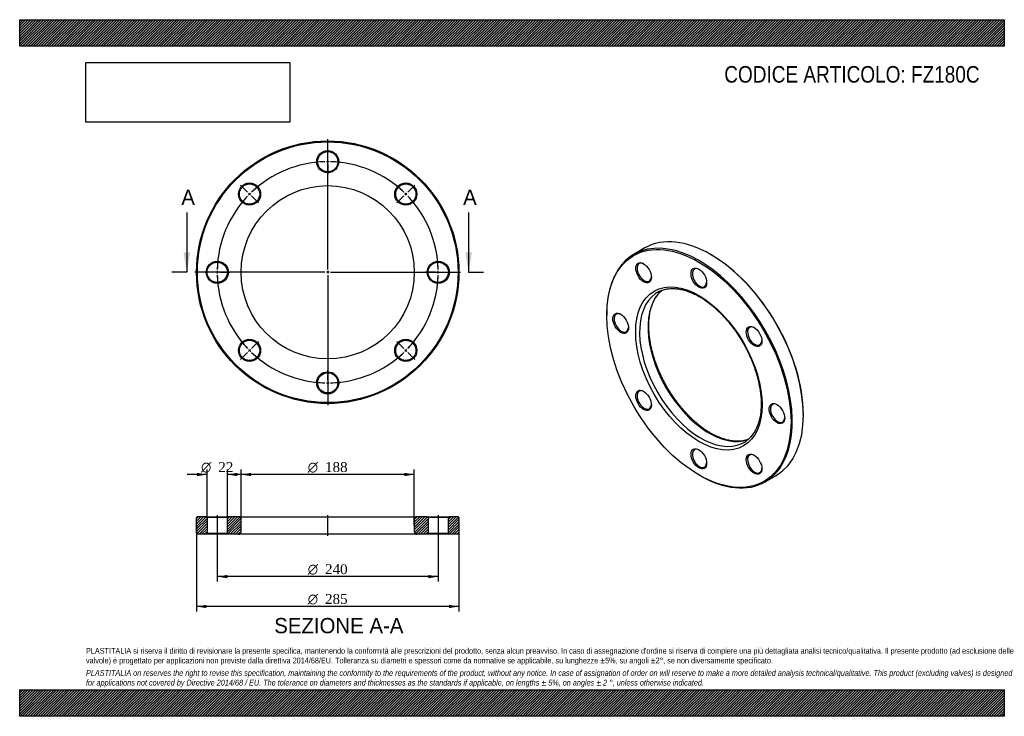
# Model space of a CAD drawing. Header units: millimetres. Extents: x 0 to 1069, y 0 to 756.
import ezdxf
from ezdxf.enums import TextEntityAlignment as Align
from ezdxf.lldxf.tags import DXFTag

# ---------------------------------------------------------------- set-up
doc = ezdxf.new("R2010")
doc.units = ezdxf.units.MM
doc.header["$LTSCALE"] = 3.6
for name, color, linetype in [('Default', 7, 'Continuous'), ('DV2_Default', 7, 'Continuous'), ('DV3_Default', 7, 'Continuous'), ('FZ180C', 7, 'Continuous')]:
    doc.layers.add(name, color=color, linetype=linetype)
doc.styles.add('SEACAD_Solid_Edge_ANSI', font='seans.ttf')
doc.styles.add('SEACAD_Solid_Edge_ANSI1_Symbols', font='semeca1.ttf')
doc.styles.add('SEACAD_Times_New_Roman', font='times.ttf')
tags = doc.linetypes.add('CENTER2', pattern=[28.575, 19.05, -3.175, 3.175, -3.175]).pattern_tags.tags
tags[10:11] = [DXFTag(74, 4), DXFTag(75, 0), DXFTag(340, '0'), DXFTag(46, 0.0), DXFTag(50, 0.0), DXFTag(44, 0.0), DXFTag(45, 0.0)]
tags[8:9] = [DXFTag(74, 4), DXFTag(75, 0), DXFTag(340, '0'), DXFTag(46, 0.0), DXFTag(50, 0.0), DXFTag(44, 0.0), DXFTag(45, 0.0)]
tags[6:7] = [DXFTag(74, 4), DXFTag(75, 0), DXFTag(340, '0'), DXFTag(46, 0.0), DXFTag(50, 0.0), DXFTag(44, 0.0), DXFTag(45, 0.0)]
tags[4:5] = [DXFTag(74, 4), DXFTag(75, 0), DXFTag(340, '0'), DXFTag(46, 0.0), DXFTag(50, 0.0), DXFTag(44, 0.0), DXFTag(45, 0.0)]
picture_1 = doc.add_image_def('image1.jpg', size_in_pixel=(4302, 1260))

# ---------------------------------------------------------------- blocks, each defined once
blk = doc.blocks.new('SE')
at = {"layer": 'FZ180C', "color": 7, "linetype": 'Continuous'}
for p, q in [((678.9, 508.3), (666.9, 501.3)), ((750.9, 500.8), (750.2, 501.2)), ((637.4, 436.1), (637.4, 435.3)), ((850.9, 326.7), (850.9, 327.5)), ((737.5, 262), (738.2, 261.6)), ((809.4, 254.5), (821.4, 261.4))]:
    blk.add_line(p, q, dxfattribs=at)
for centre, major_axis, start_param, end_param in [((750.2, 384.9), (-71.3, 123.4), 3.141593, 6.283185), ((738.2, 377.9), (71.3, -123.4), 0, 3.926991), ((678.2, 481.8), (-5.5, 9.53), 5.542267, 6.283185), ((750.9, 385.3), (70.8, -122.5), 0.785398, 2.356194), ((678.2, 481.8), (-5.5, 9.53), 0, 3.882511), ((738.2, 475.9), (-5.5, 9.53), 0, 3.882511), ((738.2, 475.9), (-5.5, 9.53), 5.542267, 6.283185), ((748.8, 384), (47, -81.4), 3.237092, 6.185305), ((739.6, 378.7), (-47, 81.4), 0, 0.044659), ((739.6, 378.7), (-47, 81.4), 6.238956, 6.283185), ((739.6, 378.7), (-47, 81.4), 0.044659, 3.094623), ((653.3, 426.9), (-5.5, 9.53), 0, 3.882511), ((653.3, 426.9), (-5.5, 9.53), 5.542267, 6.283185), ((798.2, 412.6), (-5.5, 9.53), 0, 3.882511), ((798.2, 412.6), (-5.5, 9.53), 5.542267, 6.283185), ((678.2, 343.3), (-5.5, 9.53), 5.542267, 6.283185), ((678.2, 343.3), (-5.5, 9.53), 0, 3.882511), ((823, 328.9), (-5.5, 9.53), 0, 3.882511), ((823, 328.9), (-5.5, 9.53), 5.542267, 6.283185), ((738.2, 279.9), (-5.5, 9.53), 0, 3.882511), ((738.2, 279.9), (-5.5, 9.53), 5.542267, 6.283185), ((739.6, 378.7), (-47, 81.4), 3.094623, 3.188362), ((798.2, 274), (-5.5, 9.53), 0, 3.882511), ((798.2, 274), (-5.5, 9.53), 5.542267, 6.283185), ((738.2, 377.9), (71.3, -123.4), 5.497787, 6.283185)]:
    blk.add_ellipse(centre, major_axis=major_axis, ratio=0.57735, start_param=start_param, end_param=end_param, dxfattribs=at)
for centre, major_axis in [((737.5, 377.5), (-70.8, 122.5)), ((677.5, 481.4), (6, -10.4)), ((737.5, 475.5), (6, -10.4)), ((737.5, 377.5), (48.5, -84)), ((652.6, 426.5), (6, -10.4)), ((797.5, 412.1), (6, -10.4)), ((677.5, 342.9), (6, -10.4)), ((822.3, 328.5), (6, -10.4)), ((737.5, 279.5), (6, -10.4)), ((797.5, 273.6), (6, -10.4))]:
    blk.add_ellipse(centre, major_axis=major_axis, ratio=0.57735, dxfattribs=at)
for points, knots in [([(750.3, 307.4), (749.7, 307.8), (748.4, 308.6), (745.9, 310.1), (743, 312), (740.2, 314.1), (737.4, 316.3), (734.5, 318.7), (731.8, 321.1), (729, 323.7), (726.3, 326.4), (723.6, 329.2), (721, 332.2), (718.4, 335.2), (715.9, 338.3), (713.4, 341.5), (711, 344.8), (708.7, 348.1), (706.5, 351.6), (704.3, 355), (702.2, 358.6), (700.3, 362.2), (698.4, 365.8), (696.6, 369.5), (694.9, 373.2), (693.3, 376.9), (691.8, 380.7), (690.4, 384.4), (689.2, 388.1), (688, 391.9), (687, 395.6), (686.1, 399.3), (685.3, 403), (684.7, 406.6), (684.1, 410.2), (683.7, 413.7), (683.4, 417.2), (683.2, 420.6), (683.2, 423.9), (683.2, 427.2), (683.4, 430.3), (683.7, 433.4), (684.2, 436.4), (684.7, 439.3), (685.4, 442), (686.2, 444.7), (687.1, 447.3), (688.1, 449.7), (689.2, 452), (690.5, 454.2), (691.8, 456.2), (693.2, 458.1), (694.8, 459.9), (696.2, 461.3), (697.1, 462.1), (697.4, 462.4)], [0, 0, 0, 0, 0.0097882, 0.0284403, 0.0470983, 0.0657616, 0.0844308, 0.1031064, 0.1217885, 0.1404771, 0.1591719, 0.1778726, 0.1965788, 0.21529, 0.2340056, 0.2527251, 0.2714478, 0.2901732, 0.3089006, 0.3276294, 0.346359, 0.3650887, 0.3838178, 0.4025455, 0.4212712, 0.4399943, 0.4587141, 0.4774301, 0.4961415, 0.5148479, 0.5335485, 0.552243, 0.5709307, 0.5896114, 0.6082846, 0.6269503, 0.6456085, 0.6642595, 0.6829038, 0.7015426, 0.7201773, 0.7388102, 0.7574433, 0.7760801, 0.7947254, 0.8133849, 0.832066, 0.8507773, 0.8695286, 0.8883309, 0.9071956, 0.9261333, 0.9451528, 0.9642587, 0.9749427, 0.9749427, 0.9749427, 0.9749427]), ([(694.6, 461.2), (694.7, 461.2), (695.4, 461.6), (697, 462.2), (699.2, 463), (701.5, 463.6), (703.8, 464), (706.2, 464.2), (708.7, 464.3), (711.3, 464.2), (713.8, 464), (716.5, 463.6), (719.2, 463.1), (721.9, 462.4), (724.7, 461.5), (727.4, 460.5), (730.3, 459.3), (733.1, 458), (735.9, 456.5), (738.8, 454.9), (741.7, 453.2), (744.5, 451.3), (747.4, 449.2), (750.2, 447.1), (753, 444.7), (755.8, 442.3), (758.6, 439.8), (761.3, 437.1), (764, 434.3), (766.7, 431.4), (769.3, 428.4), (771.8, 425.3), (774.3, 422.2), (776.7, 418.9), (779, 415.6), (781.3, 412.1), (783.5, 408.7), (785.6, 405.1), (787.6, 401.6), (789.5, 397.9), (791.3, 394.3), (793, 390.6), (794.6, 386.8), (796.1, 383.1), (797.5, 379.4), (798.8, 375.6), (800, 371.9), (801.1, 368.2), (802, 364.5), (802.8, 360.8), (803.5, 357.2), (804.1, 353.6), (804.6, 350), (804.9, 346.5), (805.1, 343.1), (805.2, 339.8), (805.1, 336.5), (805, 333.3), (804.7, 330.2), (804.3, 327.2), (803.8, 324.3), (803.1, 321.5), (802.4, 318.8), (801.5, 316.2), (800.5, 313.7), (799.4, 311.4), (798.2, 309.2), (796.9, 307.1), (795.5, 305.1), (794, 303.3), (792.3, 301.6), (790.6, 300.1), (789.3, 299.1), (788.7, 298.7), (788.6, 298.6)], [0, 0, 0, 0, 0.002042, 0.016719, 0.031368, 0.045971, 0.060515, 0.074996, 0.089413, 0.103771, 0.118075, 0.132336, 0.14656, 0.160756, 0.174931, 0.189091, 0.203242, 0.217387, 0.231529, 0.24567, 0.259813, 0.273959, 0.288109, 0.302262, 0.316421, 0.330585, 0.344753, 0.358926, 0.373104, 0.387286, 0.401472, 0.415662, 0.429854, 0.444049, 0.458246, 0.472445, 0.486645, 0.500846, 0.515047, 0.529248, 0.543447, 0.557646, 0.571842, 0.586036, 0.600228, 0.614416, 0.6286, 0.64278, 0.656956, 0.671126, 0.685292, 0.699451, 0.713605, 0.727754, 0.741896, 0.756034, 0.770167, 0.784297, 0.798424, 0.812552, 0.826681, 0.840816, 0.85496, 0.869119, 0.8833, 0.897508, 0.911753, 0.926043, 0.940386, 0.954789, 0.969258, 0.983792, 0.998386, 1, 1, 1, 1]), ([(791, 300.4), (790.6, 300.3), (789.4, 299.9), (787.5, 299.4), (785.2, 298.9), (782.8, 298.6), (780.3, 298.5), (777.8, 298.5), (775.2, 298.7), (772.6, 299), (769.9, 299.5), (767.2, 300.2), (764.4, 301), (761.6, 302), (758.8, 303.1), (756, 304.4), (753.1, 305.8), (751.3, 306.8), (750.3, 307.4)], [0.0817785, 0.0817785, 0.0817785, 0.0817785, 0.1143606, 0.1746799, 0.2347699, 0.2946, 0.3541644, 0.4134767, 0.4725633, 0.5314571, 0.5901929, 0.6488043, 0.7073216, 0.7657712, 0.824175, 0.8825509, 0.9409133, 1, 1, 1, 1])]:
    blk.add_open_spline(points, degree=3, knots=knots, dxfattribs=at)
blk = doc.blocks.new('SE1')
at = {"layer": 'Default', "color": 7, "linetype": 'CENTER2'}
for start, end in [(91.4324, 133.5676), (46.4324, 88.5676), (136.4324, 178.5676), (1.4324, 43.5676), (181.4324, 223.5676), (316.4324, 358.5676), (226.4324, 268.5676), (271.4324, 313.5676)]:
    blk.add_arc((334.5, 481.9), 120, start, end, dxfattribs=at)
at = {"layer": 'DV2_Default', "color": 7, "linetype": 'CENTER2'}
for p, q in [((334.5, 484.9), (334.5, 626.2)), ((334.5, 604.9), (334.5, 615.7)), ((334.5, 600.4), (334.5, 603.4)), ((334.5, 598.9), (334.5, 588.2)), ((247.5, 568.9), (239.9, 576.5)), ((250.7, 565.7), (248.5, 567.8)), ((418.2, 565.7), (420.4, 567.8)), ((421.4, 568.9), (429, 576.5)), ((251.7, 564.7), (259.3, 557.1)), ((417.2, 564.7), (409.6, 557.1)), ((331.5, 481.9), (190.2, 481.9)), ((211.5, 481.9), (200.7, 481.9)), ((216, 481.9), (213, 481.9)), ((217.5, 481.9), (228.2, 481.9)), ((336, 481.9), (333, 481.9)), ((334.5, 483.4), (334.5, 480.4)), ((337.5, 481.9), (478.7, 481.9)), ((451.5, 481.9), (440.7, 481.9)), ((451.5, 481.9), (441.7, 481.9)), ((453, 481.9), (456, 481.9)), ((453, 481.9), (456, 481.9)), ((457.5, 481.9), (467.2, 481.9)), ((457.5, 481.9), (468.2, 481.9)), ((334.5, 478.9), (334.5, 337.7)), ((251.7, 399.2), (259.3, 406.8)), ((417.2, 399.2), (409.6, 406.8)), ((250.7, 398.1), (248.5, 396)), ((418.2, 398.1), (420.4, 396)), ((247.5, 395), (239.9, 387.4)), ((421.4, 395), (429, 387.4)), ((334.5, 364.9), (334.5, 375.7)), ((334.5, 363.4), (334.5, 360.4)), ((334.5, 358.9), (334.5, 348.2))]:
    blk.add_line(p, q, dxfattribs=at)
for start, end in [(91.4324, 96.5651), (89.2838, 90.7162), (83.4349, 88.5676), (134.2838, 135.7162), (128.4349, 133.5676), (46.4324, 51.5651), (44.2838, 45.7162), (136.4324, 141.5651), (38.4349, 43.5676), (173.4349, 178.5676), (1.4324, 6.5651), (1.4324, 6.0877), (179.2838, 180.7162), (359.2838, 0.7162), (359.2838, 0.7162), (181.4324, 186.5651), (353.4349, 358.5676), (353.9123, 358.5676), (218.4349, 223.5676), (316.4324, 321.5651), (224.2838, 225.7162), (314.2838, 315.7162), (226.4324, 231.5651), (308.4349, 313.5676), (263.4349, 268.5676), (269.2838, 270.7162), (271.4324, 276.5651)]:
    blk.add_arc((334.5, 481.9), 120, start, end, dxfattribs=at)
at = {"layer": 'FZ180C', "color": 7, "linetype": 'Continuous'}
for centre, radius in [((334.5, 481.9), 142.5), ((334.5, 481.9), 141.5), ((334.5, 601.9), 12), ((334.5, 601.9), 11), ((249.6, 566.8), 12), ((249.6, 566.8), 11), ((419.3, 566.8), 12), ((419.3, 566.8), 11), ((334.5, 481.9), 94), ((214.5, 481.9), 12), ((214.5, 481.9), 11), ((454.5, 481.9), 12), ((454.5, 481.9), 11), ((249.6, 397.1), 12), ((249.6, 397.1), 11), ((419.3, 397.1), 12), ((419.3, 397.1), 11), ((334.5, 361.9), 12), ((334.5, 361.9), 11)]:
    blk.add_circle(centre, radius, dxfattribs=at)
blk = doc.blocks.new('SE3')
at = {"color": 7, "linetype": 'Continuous', "style": 'SEACAD_Solid_Edge_ANSI'}
blk.add_text('A', height=16.6, dxfattribs=at).set_placement((175.5, 571.6), align=Align.TOP_LEFT)
blk = doc.blocks.new('SE4')
at = {"color": 7, "linetype": 'Continuous', "style": 'SEACAD_Solid_Edge_ANSI'}
blk.add_text('A', height=16.6, dxfattribs=at).set_placement((481.5, 571.6), align=Align.TOP_LEFT)
blk = doc.blocks.new('SEANNOT_GROUP')
at = {"linetype": 'Continuous'}
blk.add_hatch(color=7, dxfattribs=at).paths.add_polyline_path([(177.9, 503.5), (181.5, 481.9), (185.1, 503.5)])
at = {"color": 7, "linetype": 'Continuous'}
blk.add_lwpolyline([(181.5, 546.7), (181.5, 481.9)], dxfattribs=at)
blk = doc.blocks.new('SEANNOT_GROUP1')
at = {"linetype": 'Continuous'}
blk.add_hatch(color=7, dxfattribs=at).paths.add_polyline_path([(483.9, 503.5), (487.5, 481.9), (491.1, 503.5)])
at = {"color": 7, "linetype": 'Continuous'}
blk.add_lwpolyline([(487.5, 546.7), (487.5, 481.9)], dxfattribs=at)
blk = doc.blocks.new('SE2')
at = {"layer": 'Default', "color": 7, "linetype": 'CENTER2'}
for p, q in [((181.5, 481.9), (165.3, 481.9)), ((487.5, 481.9), (503.7, 481.9))]:
    blk.add_line(p, q, dxfattribs=at)
at = {"layer": 'Default'}
for name in ['SE3', 'SE4', 'SEANNOT_GROUP', 'SEANNOT_GROUP1']:
    blk.add_blockref(name, (0, 0), dxfattribs=at)
blk = doc.blocks.new('SE5')
at = {"layer": 'FZ180C', "linetype": 'Continuous'}
h = blk.add_hatch(dxfattribs=at)
h.set_pattern_fill('LINE', scale=0.62992, angle=45, style=0)
h.paths.add_polyline_path([(202.5, 216.6), (193, 216.6), (192, 215.6), (192, 198.6), (193, 197.6), (202.5, 197.6), (203.5, 198.6), (203.5, 215.6)])
h = blk.add_hatch(dxfattribs=at)
h.set_pattern_fill('LINE', scale=0.62992, angle=45, style=0)
edge = h.paths.add_edge_path()
edge.add_line((226.5, 197.6), (237.5, 197.6))
edge.add_arc((237.5, 200.6), 3, 270, 360)
edge.add_line((240.5, 200.6), (240.5, 213.6))
edge.add_arc((237.5, 213.6), 3, 0, 90)
edge.add_line((237.5, 216.6), (226.5, 216.6))
edge.add_line((226.5, 216.6), (225.5, 215.6))
edge.add_line((225.5, 215.6), (225.5, 198.6))
edge.add_line((225.5, 198.6), (226.5, 197.6))
h = blk.add_hatch(dxfattribs=at)
h.set_pattern_fill('LINE', scale=0.62992, angle=45, style=0)
edge = h.paths.add_edge_path()
edge.add_line((443.5, 198.6), (443.5, 215.6))
edge.add_line((443.5, 215.6), (442.5, 216.6))
edge.add_line((442.5, 216.6), (431.5, 216.6))
edge.add_arc((431.5, 213.6), 3, 90, 180)
edge.add_line((428.5, 213.6), (428.5, 200.6))
edge.add_arc((431.5, 200.6), 3, 180, 270)
edge.add_line((431.5, 197.6), (442.5, 197.6))
edge.add_line((442.5, 197.6), (443.5, 198.6))
h = blk.add_hatch(dxfattribs=at)
h.set_pattern_fill('LINE', scale=0.62992, angle=45, style=0)
h.paths.add_polyline_path([(465.5, 215.6), (465.5, 198.6), (466.5, 197.6), (476, 197.6), (477, 198.6), (477, 215.6), (476, 216.6), (466.5, 216.6)])
at = {"layer": 'DV3_Default', "color": 7, "linetype": 'CENTER2'}
for p, q in [((214.5, 218.4), (214.5, 195.9)), ((334.5, 195.9), (334.5, 218.4)), ((454.5, 218.4), (454.5, 195.9))]:
    blk.add_line(p, q, dxfattribs=at)
at = {"layer": 'FZ180C', "color": 7, "linetype": 'Continuous'}
for p, q in [((193, 216.6), (192, 215.6)), ((192, 198.6), (192, 215.6)), ((202.5, 216.6), (193, 216.6)), ((202.5, 216.6), (226.5, 216.6)), ((202.5, 216.6), (203.5, 215.6)), ((225.5, 215.6), (203.5, 215.6)), ((203.5, 215.6), (203.5, 198.6)), ((225.5, 215.6), (226.5, 216.6)), ((225.5, 198.6), (225.5, 215.6)), ((237.5, 216.6), (226.5, 216.6)), ((237.5, 216.6), (431.5, 216.6)), ((442.5, 216.6), (431.5, 216.6)), ((442.5, 216.6), (466.5, 216.6)), ((442.5, 216.6), (443.5, 215.6)), ((465.5, 215.6), (443.5, 215.6)), ((443.5, 215.6), (443.5, 198.6)), ((465.5, 215.6), (466.5, 216.6)), ((465.5, 198.6), (465.5, 215.6)), ((476, 216.6), (466.5, 216.6)), ((477, 215.6), (476, 216.6)), ((477, 215.6), (477, 198.6)), ((240.5, 200.6), (240.5, 213.6)), ((428.5, 213.6), (428.5, 200.6)), ((192, 198.6), (193, 197.6)), ((202.5, 197.6), (193, 197.6)), ((203.5, 198.6), (202.5, 197.6)), ((226.5, 197.6), (202.5, 197.6)), ((203.5, 198.6), (225.5, 198.6)), ((226.5, 197.6), (225.5, 198.6)), ((237.5, 197.6), (226.5, 197.6)), ((431.5, 197.6), (237.5, 197.6)), ((442.5, 197.6), (431.5, 197.6)), ((443.5, 198.6), (442.5, 197.6)), ((466.5, 197.6), (442.5, 197.6)), ((443.5, 198.6), (465.5, 198.6)), ((466.5, 197.6), (465.5, 198.6)), ((476, 197.6), (466.5, 197.6)), ((476, 197.6), (477, 198.6))]:
    blk.add_line(p, q, dxfattribs=at)
for centre, start, end in [((237.5, 213.6), 0, 90), ((431.5, 213.6), 90, 180), ((237.5, 200.6), 270, 0), ((431.5, 200.6), 180, 270)]:
    blk.add_arc(centre, 3, start, end, dxfattribs=at)
blk = doc.blocks.new('GDimGGroup')
at = {"layer": 'Default', "linetype": 'Continuous'}
for points in [[(192.7, 264.2), (192.7, 260.6), (203.5, 262.4)], [(236.3, 264.2), (225.5, 262.4), (236.3, 260.6)]]:
    blk.add_hatch(color=7, dxfattribs=at).paths.add_polyline_path(points)
at = {"layer": 'Default', "color": 7, "linetype": 'Continuous'}
for p, q in [((203.5, 215.6), (203.5, 267.8)), ((225.5, 215.6), (225.5, 267.8)), ((203.5, 262.4), (181.9, 262.4)), ((247.1, 262.4), (225.5, 262.4))]:
    blk.add_line(p, q, dxfattribs=at)
for s, style, p in [('O', 'SEACAD_Solid_Edge_ANSI1_Symbols', (196.9, 275.9)), ('22', 'SEACAD_Times_New_Roman', (215.7, 275.9))]:
    blk.add_text(s, height=10.8, dxfattribs=dict(at, style=style)).set_placement(p, align=Align.TOP_LEFT)
blk = doc.blocks.new('GDimGGroup1')
at = {"layer": 'Default', "linetype": 'Continuous'}
for points in [[(225.3, 149.8), (225.3, 153.4), (214.5, 151.6)], [(443.7, 149.8), (454.5, 151.6), (443.7, 153.4)]]:
    blk.add_hatch(color=7, dxfattribs=at).paths.add_polyline_path(points)
at = {"layer": 'Default', "color": 7, "linetype": 'Continuous'}
for p, q in [((214.5, 197.6), (214.5, 146.2)), ((454.5, 197.6), (454.5, 146.2)), ((454.5, 151.6), (214.5, 151.6))]:
    blk.add_line(p, q, dxfattribs=at)
for s, style, p in [('O', 'SEACAD_Solid_Edge_ANSI1_Symbols', (312.8, 165.1)), ('240', 'SEACAD_Times_New_Roman', (331.6, 165.1))]:
    blk.add_text(s, height=10.8, dxfattribs=dict(at, style=style)).set_placement(p, align=Align.TOP_LEFT)
blk = doc.blocks.new('GDimGGroup2')
at = {"layer": 'Default', "linetype": 'Continuous'}
for points in [[(251.3, 264.2), (240.5, 262.4), (251.3, 260.6)], [(417.7, 264.2), (417.7, 260.6), (428.5, 262.4)]]:
    blk.add_hatch(color=7, dxfattribs=at).paths.add_polyline_path(points)
at = {"layer": 'Default', "color": 7, "linetype": 'Continuous'}
for p, q in [((240.5, 207.1), (240.5, 267.8)), ((428.5, 207.1), (428.5, 267.8)), ((428.5, 262.4), (240.5, 262.4))]:
    blk.add_line(p, q, dxfattribs=at)
for s, style, p in [('O', 'SEACAD_Solid_Edge_ANSI1_Symbols', (312.8, 275.9)), ('188', 'SEACAD_Times_New_Roman', (331.6, 275.9))]:
    blk.add_text(s, height=10.8, dxfattribs=dict(at, style=style)).set_placement(p, align=Align.TOP_LEFT)
blk = doc.blocks.new('GDimGGroup3')
at = {"layer": 'Default', "linetype": 'Continuous'}
for points in [[(202.8, 117.4), (202.8, 121), (192, 119.2)], [(466.2, 117.4), (477, 119.2), (466.2, 121)]]:
    blk.add_hatch(color=7, dxfattribs=at).paths.add_polyline_path(points)
at = {"layer": 'Default', "color": 7, "linetype": 'Continuous'}
for p, q in [((192, 207.1), (192, 113.8)), ((477, 207.1), (477, 113.8)), ((477, 119.2), (192, 119.2))]:
    blk.add_line(p, q, dxfattribs=at)
for s, style, p in [('O', 'SEACAD_Solid_Edge_ANSI1_Symbols', (312.8, 132.7)), ('285', 'SEACAD_Times_New_Roman', (331.6, 132.7))]:
    blk.add_text(s, height=10.8, dxfattribs=dict(at, style=style)).set_placement(p, align=Align.TOP_LEFT)

msp = doc.modelspace()

# ---------------------------------------------------------------- hatches: boundary and pattern name
at = {"layer": 'Default', "linetype": 'Continuous'}
h = msp.add_hatch(dxfattribs=at)
h.set_pattern_fill('LINE', scale=0.629921, angle=45, style=0)
h.paths.add_polyline_path([(1069.2, 727.2), (1069.2, 756), (0, 756), (0, 727.2)])
for points in [[(1069.2, 727.2), (1069.2, 756), (0, 756), (0, 727.2)], [(1069.2, 0), (1069.2, 28.8), (0, 28.8), (0, 0)]]:
    msp.add_hatch(color=7, dxfattribs=at).paths.add_polyline_path(points)
h = msp.add_hatch(dxfattribs=at)
h.set_pattern_fill('LINE', scale=0.629921, angle=45, style=0)
h.paths.add_polyline_path([(1069.2, 0), (1069.2, 28.8), (0, 28.8), (0, 0)])

# ---------------------------------------------------------------- linework, layer by layer
at = {"layer": 'Default', "color": 7, "linetype": 'Continuous'}
for p, q in [((0, 756), (1069.2, 756)), ((0, 727.2), (0, 756)), ((1069.2, 756), (1069.2, 727.2)), ((1069.2, 727.2), (0, 727.2)), ((0, 28.8), (1069.2, 28.8)), ((0, 0), (0, 28.8)), ((1069.2, 28.8), (1069.2, 0)), ((1069.2, 0), (0, 0))]:
    msp.add_line(p, q, dxfattribs=at)

# ---------------------------------------------------------------- block references
at = {"layer": 'Default'}
for name in ['SE1', 'SE2', 'SE', 'GDimGGroup', 'GDimGGroup2', 'SE5', 'GDimGGroup3', 'GDimGGroup1']:
    msp.add_blockref(name, (0, 0), dxfattribs=at)

# ---------------------------------------------------------------- texts
at = {"layer": 'Default', "color": 7, "linetype": 'Continuous', "style": 'SEACAD_Solid_Edge_ANSI'}
msp.add_text('SEZIONE A-A', height=16.56, dxfattribs=at).set_placement((276.4, 106.7), align=Align.TOP_LEFT)
at = {"layer": 'Default', "attachment_point": 1}
for s, insert, char_height, width in [('{\\fArial Narrow|b0||i0||c0|p34;\\C7;\\H18.;\\W1.;CODICE ARTICOLO: FZ180C}', (765.1, 705.7), 18, 285.479), ("{\\fArial Narrow|b0||i0||c0|p34;\\C7;\\H6.3;\\W1.;PLASTITALIA si riserva il diritto di revisionare la presente specifica, mantenendo la conformità alle prescrizioni del prodotto, senza alcun preavviso. In caso di assegnazione d'ordine si riserva di compiere una più dettagliata analisi tecnico/qualitativa. Il presente prodotto (ad esclusione delle \\P}{\\fArial Narrow|b0||i0||c0|p34;\\C7;\\H6.3;\\W1.;valvole) è progettato per applicazioni non previste dalla direttiva 2014/68/EU. Tolleranza su diametri e spessori come da normative se applicabile, su lunghezze ±5%, su angoli ±2°, se non diversamente specificato.\\P}{\\fArial Narrow|b0||i0||c0|p34;\\C7;\\H1.8;\\W1.;   \\P}{\\fArial Narrow|b0||i1||c0|p34;\\C7;\\H6.3;\\W1.;PLASTITALIA on reserves the right to revise this specification, maintaining the conformity to the requirements of the product, without any notice. In case of assignation of order on will reserve to make a more detailed analysis technical/qualitative. This product (excluding valves) is designed \\P}{\\fArial Narrow|b0||i1||c0|p34;\\C7;\\H6.3;\\W1.;for applications not covered by Directive 2014/68 / EU. The tolerance on diameters and thicknesses as the standards if applicable, on lengths ± 5%, on angles ± 2 °, unless otherwise indicated.\\P}", (72, 74.2), 6.3, 925.2)]:
    msp.add_mtext(s, dxfattribs=dict(at, insert=insert, char_height=char_height, width=width))

# ---------------------------------------------------------------- pictures from other files: only their frames are drawn
image = msp.add_image(picture_1, insert=(72, 644.8), size_in_units=(221.2, 64.8))
image.dxf.flags = 7

doc.saveas('drawing.dxf')
